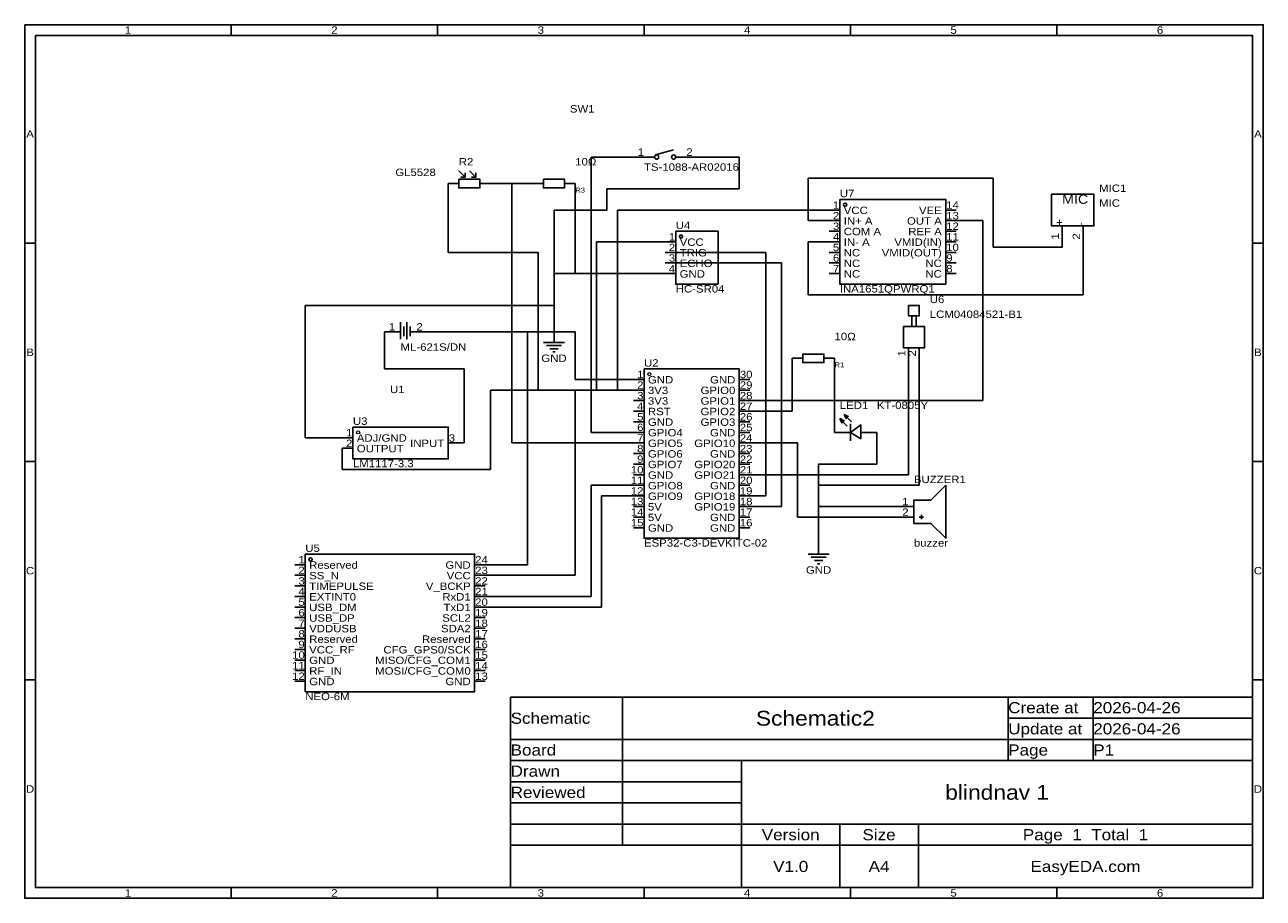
# Model space of a CAD drawing. Header units: millimetres. Extents: x 0 to 297, y 0 to 210.
import ezdxf
from ezdxf.enums import TextEntityAlignment as Align

# ---------------------------------------------------------------- set-up
doc = ezdxf.new("R2010")
doc.units = ezdxf.units.MM
doc.header["$MEASUREMENT"] = 0
doc.styles.get("Standard").update_dxf_attribs({"font": 'arial.ttf'})

msp = doc.modelspace()

# ---------------------------------------------------------------- linework, layer by layer
at = {"color": 1, "true_color": 0xa00000}
for points in [[(0, 209.55), (297.18, 209.55), (297.18, 0), (0, 0)], [(2.54, 207.01), (294.64, 207.01), (294.64, 2.54), (2.54, 2.54)], [(104.14, 172.47), (109.22, 172.47), (109.22, 170.43), (104.14, 170.43)], [(124.46, 172.47), (129.54, 172.47), (129.54, 170.43), (124.46, 170.43)], [(195.58, 167.64), (220.98, 167.64), (220.98, 147.32), (195.58, 147.32)], [(246.38, 168.91), (256.54, 168.91), (256.54, 161.29), (246.38, 161.29)], [(156.21, 160.02), (166.37, 160.02), (166.37, 147.32), (156.21, 147.32)], [(212.09, 142.24), (214.63, 142.24), (214.63, 139.7), (212.09, 139.7)], [(210.82, 137.16), (215.9, 137.16), (215.9, 132.08), (210.82, 132.08)], [(186.69, 130.56), (191.77, 130.56), (191.77, 128.52), (186.69, 128.52)], [(148.59, 127), (171.45, 127), (171.45, 86.36), (148.59, 86.36)], [(196.6, 116.08), (197.61, 115.57), (197.1, 115.06)], [(78.74, 113.03), (101.6, 113.03), (101.6, 105.41), (78.74, 105.41)], [(195.58, 115.06), (196.6, 114.55), (196.09, 114.05)], [(200.66, 110.24), (198.12, 111.76), (200.66, 113.54)], [(217.42, 89.92), (213.36, 89.92), (213.36, 95.5), (217.42, 95.5), (220.98, 99.06), (220.98, 86.36)], [(67.31, 82.55), (107.95, 82.55), (107.95, 49.53), (67.31, 49.53)]]:
    msp.add_lwpolyline(points, close=True, dxfattribs=at)
for points in [[(49.53, 209.55), (49.53, 207.01)], [(99.06, 209.55), (99.06, 207.01)], [(148.59, 209.55), (148.59, 207.01)], [(198.12, 209.55), (198.12, 207.01)], [(247.65, 209.55), (247.65, 207.01)], [(151.38, 178.31), (155.7, 179.58)], [(148.59, 177.8), (151.13, 177.8)], [(158.75, 177.8), (156.21, 177.8)], [(104.14, 174.5), (105.66, 172.97)], [(105.66, 173.99), (105.66, 172.97), (104.65, 172.97)], [(106.68, 174.5), (108.2, 172.97)], [(108.2, 173.99), (108.2, 172.97), (107.19, 172.97)], [(0, 157.16), (2.54, 157.16)], [(297.18, 157.16), (294.64, 157.16)], [(212.85, 139.7), (212.85, 137.16)], [(213.87, 139.7), (213.87, 137.16)], [(90.17, 138.18), (90.17, 134.11)], [(90.93, 137.16), (90.93, 134.87)], [(91.69, 138.18), (91.69, 134.11)], [(92.46, 137.16), (92.46, 134.87)], [(124.46, 133.35), (129.54, 133.35)], [(125.22, 132.59), (128.78, 132.59)], [(125.98, 131.83), (128.02, 131.83)], [(126.75, 131.06), (127.25, 131.06)], [(198.37, 114.3), (196.6, 116.08)], [(197.36, 113.28), (195.58, 115.06)], [(198.12, 113.79), (198.12, 109.73)], [(0, 104.78), (2.54, 104.78)], [(297.18, 104.78), (294.64, 104.78)], [(214.63, 91.44), (215.65, 91.44)], [(215.14, 91.95), (215.14, 90.93)], [(187.96, 82.55), (193.04, 82.55)], [(188.72, 81.79), (192.28, 81.79)], [(189.48, 81.03), (191.52, 81.03)], [(190.25, 80.26), (190.75, 80.26)], [(0, 52.39), (2.54, 52.39)], [(297.18, 52.39), (294.64, 52.39)], [(116.59, 48.26), (143.45, 48.26)], [(116.59, 38.1), (116.59, 48.26)], [(143.45, 48.26), (143.45, 38.1)], [(143.45, 48.26), (235.98, 48.26)], [(143.45, 38.1), (143.45, 48.26)], [(235.98, 48.26), (235.98, 38.1)], [(235.98, 48.26), (256.39, 48.26)], [(235.98, 43.18), (235.98, 48.26)], [(256.39, 48.26), (256.39, 43.18)], [(256.39, 48.26), (294.64, 48.26)], [(256.39, 43.18), (256.39, 48.26)], [(294.64, 48.26), (294.64, 43.18)], [(256.39, 43.18), (235.98, 43.18)], [(235.98, 43.18), (256.39, 43.18)], [(235.98, 38.1), (235.98, 43.18)], [(294.64, 43.18), (256.39, 43.18)], [(256.39, 43.18), (256.39, 38.1)], [(256.39, 43.18), (294.64, 43.18)], [(256.39, 38.1), (256.39, 43.18)], [(294.64, 43.18), (294.64, 38.1)], [(143.45, 38.1), (116.59, 38.1)], [(116.59, 38.1), (143.45, 38.1)], [(116.59, 33.02), (116.59, 38.1)], [(235.98, 38.1), (143.45, 38.1)], [(143.45, 38.1), (143.45, 33.02)], [(143.45, 38.1), (235.98, 38.1)], [(143.45, 33.02), (143.45, 38.1)], [(256.39, 38.1), (235.98, 38.1)], [(235.98, 38.1), (235.98, 33.02)], [(235.98, 38.1), (256.39, 38.1)], [(235.98, 33.02), (235.98, 38.1)], [(294.64, 38.1), (256.39, 38.1)], [(256.39, 38.1), (256.39, 33.02)], [(256.39, 38.1), (294.64, 38.1)], [(256.39, 33.02), (256.39, 38.1)], [(294.64, 38.1), (294.64, 33.02)], [(143.45, 33.02), (116.59, 33.02)], [(116.59, 33.02), (143.45, 33.02)], [(116.59, 27.94), (116.59, 33.02)], [(235.98, 33.02), (143.45, 33.02)], [(143.45, 33.02), (143.45, 27.94)], [(143.45, 33.02), (172.02, 33.02)], [(143.45, 27.94), (143.45, 33.02)], [(172.02, 33.02), (172.02, 27.94)], [(172.02, 33.02), (294.64, 33.02)], [(172.02, 17.78), (172.02, 33.02)], [(256.39, 33.02), (235.98, 33.02)], [(294.64, 33.02), (256.39, 33.02)], [(294.64, 33.02), (294.64, 17.78)], [(143.45, 27.94), (116.59, 27.94)], [(116.59, 27.94), (143.45, 27.94)], [(116.59, 22.86), (116.59, 27.94)], [(172.02, 27.94), (143.45, 27.94)], [(143.45, 27.94), (143.45, 22.86)], [(143.45, 27.94), (172.02, 27.94)], [(143.45, 22.86), (143.45, 27.94)], [(172.02, 27.94), (172.02, 22.86)], [(143.45, 22.86), (116.59, 22.86)], [(116.59, 22.86), (143.45, 22.86)], [(116.59, 17.78), (116.59, 22.86)], [(172.02, 22.86), (143.45, 22.86)], [(143.45, 22.86), (143.45, 17.78)], [(143.45, 22.86), (172.02, 22.86)], [(143.45, 17.78), (143.45, 22.86)], [(172.02, 22.86), (172.02, 17.78)], [(143.45, 17.78), (116.59, 17.78)], [(116.59, 17.78), (143.45, 17.78)], [(116.59, 12.7), (116.59, 17.78)], [(172.02, 17.78), (143.45, 17.78)], [(143.45, 17.78), (143.45, 12.7)], [(143.45, 17.78), (172.02, 17.78)], [(143.45, 12.7), (143.45, 17.78)], [(294.64, 17.78), (172.02, 17.78)], [(172.02, 17.78), (172.02, 12.7)], [(172.02, 17.78), (195.56, 17.78)], [(172.02, 12.7), (172.02, 17.78)], [(195.56, 17.78), (195.56, 12.7)], [(195.56, 17.78), (214.43, 17.78)], [(195.56, 12.7), (195.56, 17.78)], [(214.43, 17.78), (214.43, 12.7)], [(214.43, 17.78), (294.64, 17.78)], [(214.43, 12.7), (214.43, 17.78)], [(294.64, 17.78), (294.64, 12.7)], [(143.45, 12.7), (116.59, 12.7)], [(116.59, 12.7), (172.02, 12.7)], [(116.59, 2.54), (116.59, 12.7)], [(172.02, 12.7), (143.45, 12.7)], [(195.56, 12.7), (172.02, 12.7)], [(172.02, 12.7), (172.02, 2.54)], [(172.02, 12.7), (195.56, 12.7)], [(172.02, 2.54), (172.02, 12.7)], [(214.43, 12.7), (195.56, 12.7)], [(195.56, 12.7), (195.56, 2.54)], [(195.56, 12.7), (214.43, 12.7)], [(195.56, 2.54), (195.56, 12.7)], [(294.64, 12.7), (214.43, 12.7)], [(214.43, 12.7), (214.43, 2.54)], [(214.43, 12.7), (294.64, 12.7)], [(214.43, 2.54), (214.43, 12.7)], [(294.64, 12.7), (294.64, 2.54)], [(49.53, 0), (49.53, 2.54)], [(99.06, 0), (99.06, 2.54)], [(172.02, 2.54), (116.59, 2.54)], [(148.59, 0), (148.59, 2.54)], [(195.56, 2.54), (172.02, 2.54)], [(214.43, 2.54), (195.56, 2.54)], [(198.12, 0), (198.12, 2.54)], [(294.64, 2.54), (214.43, 2.54)], [(247.65, 0), (247.65, 2.54)]]:
    msp.add_lwpolyline(points, dxfattribs=at)
at = {"color": 1, "true_color": 0x008800}
for points in [[(135.89, 111.76), (135.89, 177.8)], [(135.89, 177.8), (146.05, 177.8)], [(171.45, 177.8), (161.29, 177.8)], [(171.45, 170.18), (171.45, 177.8)], [(187.96, 162.56), (187.96, 172.72)], [(187.96, 172.72), (232.41, 172.72)], [(232.41, 172.72), (232.41, 156.21)], [(101.6, 154.94), (101.6, 171.45)], [(116.84, 171.45), (111.76, 171.45)], [(116.84, 109.22), (116.84, 171.45)], [(116.84, 171.45), (121.92, 171.45)], [(132.08, 171.45), (132.08, 149.86)], [(139.7, 165.1), (139.7, 170.18)], [(139.7, 170.18), (171.45, 170.18)], [(127, 165.1), (139.7, 165.1)], [(127, 149.86), (127, 165.1)], [(142.24, 165.1), (142.24, 121.92)], [(193.04, 165.1), (142.24, 165.1)], [(193.04, 162.56), (187.96, 162.56)], [(229.87, 162.56), (223.52, 162.56)], [(229.87, 119.38), (229.87, 162.56)], [(101.6, 154.94), (123.19, 154.94)], [(123.19, 154.94), (123.19, 121.92)], [(137.16, 121.92), (137.16, 157.48)], [(153.67, 157.48), (137.16, 157.48)], [(177.8, 154.94), (153.67, 154.94)], [(177.8, 96.52), (177.8, 154.94)], [(187.96, 157.48), (187.96, 144.78)], [(193.04, 157.48), (187.96, 157.48)], [(232.41, 156.21), (248.92, 156.21)], [(254, 144.78), (254, 156.21)], [(181.61, 152.4), (153.67, 152.4)], [(181.61, 93.98), (181.61, 152.4)], [(127, 142.24), (127, 149.86)], [(127, 149.86), (132.08, 149.86)], [(153.67, 149.86), (132.08, 149.86)], [(187.96, 144.78), (254, 144.78)], [(127, 142.24), (67.31, 142.24)], [(67.31, 142.24), (67.31, 110.49)], [(127, 135.89), (127, 142.24)], [(86.36, 127), (86.36, 135.89)], [(96.52, 135.89), (120.65, 135.89)], [(120.65, 135.89), (120.65, 80.01)], [(127, 135.89), (120.65, 135.89)], [(127, 135.89), (132.08, 135.89)], [(132.08, 135.89), (132.08, 124.46)], [(184.15, 116.84), (184.15, 129.54)], [(194.31, 111.76), (194.31, 129.54)], [(212.09, 129.54), (212.09, 101.6)], [(214.63, 99.06), (214.63, 129.54)], [(105.41, 127), (86.36, 127)], [(105.41, 109.22), (105.41, 127)], [(111.76, 121.92), (123.19, 121.92)], [(111.76, 121.92), (111.76, 102.87)], [(132.08, 121.92), (123.19, 121.92)], [(132.08, 124.46), (146.05, 124.46)], [(137.16, 121.92), (132.08, 121.92)], [(132.08, 121.92), (132.08, 77.47)], [(137.16, 121.92), (142.24, 121.92)], [(146.05, 121.92), (142.24, 121.92)], [(173.99, 119.38), (229.87, 119.38)], [(184.15, 116.84), (173.99, 116.84)], [(67.31, 110.49), (76.2, 110.49)], [(146.05, 111.76), (135.89, 111.76)], [(204.47, 111.76), (204.47, 104.14)], [(76.2, 102.87), (76.2, 107.95)], [(104.14, 109.22), (105.41, 109.22)], [(146.05, 109.22), (116.84, 109.22)], [(185.42, 109.22), (173.99, 109.22)], [(185.42, 91.44), (185.42, 109.22)], [(190.5, 104.14), (190.5, 99.06)], [(190.5, 104.14), (204.47, 104.14)], [(111.76, 102.87), (76.2, 102.87)], [(212.09, 101.6), (173.99, 101.6)], [(146.05, 99.06), (135.89, 99.06)], [(135.89, 99.06), (135.89, 72.39)], [(190.5, 93.98), (190.5, 99.06)], [(190.5, 99.06), (214.63, 99.06)], [(146.05, 96.52), (138.43, 96.52)], [(138.43, 96.52), (138.43, 69.85)], [(173.99, 96.52), (177.8, 96.52)], [(173.99, 93.98), (181.61, 93.98)], [(190.5, 85.09), (190.5, 93.98)], [(208.28, 93.98), (190.5, 93.98)], [(208.28, 91.44), (185.42, 91.44)], [(120.65, 80.01), (110.49, 80.01)], [(132.08, 77.47), (110.49, 77.47)], [(135.89, 72.39), (110.49, 72.39)], [(138.43, 69.85), (110.49, 69.85)]]:
    msp.add_lwpolyline(points, dxfattribs=at)
at = {"color": 1, "true_color": 0x880000}
for points in [[(146.05, 177.8), (148.59, 177.8)], [(161.29, 177.8), (158.75, 177.8)], [(101.6, 171.45), (104.14, 171.45)], [(111.76, 171.45), (109.22, 171.45)], [(121.92, 171.45), (124.46, 171.45)], [(132.08, 171.45), (129.54, 171.45)], [(193.04, 165.1), (195.58, 165.1)], [(223.52, 165.1), (220.98, 165.1)], [(193.04, 162.56), (195.58, 162.56)], [(223.52, 162.56), (220.98, 162.56)], [(248.92, 156.21), (248.92, 161.29)], [(254, 156.21), (254, 161.29)], [(193.04, 160.02), (195.58, 160.02)], [(223.52, 160.02), (220.98, 160.02)], [(153.67, 157.48), (156.21, 157.48)], [(153.67, 154.94), (156.21, 154.94)], [(193.04, 157.48), (195.58, 157.48)], [(193.04, 154.94), (195.58, 154.94)], [(223.52, 157.48), (220.98, 157.48)], [(223.52, 154.94), (220.98, 154.94)], [(153.67, 152.4), (156.21, 152.4)], [(193.04, 152.4), (195.58, 152.4)], [(223.52, 152.4), (220.98, 152.4)], [(153.67, 149.86), (156.21, 149.86)], [(193.04, 149.86), (195.58, 149.86)], [(223.52, 149.86), (220.98, 149.86)], [(86.36, 135.89), (90.17, 135.89)], [(96.52, 135.89), (92.71, 135.89)], [(127, 135.89), (127, 133.35)], [(212.09, 129.54), (212.09, 132.08)], [(214.63, 129.54), (214.63, 132.08)], [(184.15, 129.54), (186.69, 129.54)], [(194.31, 129.54), (191.77, 129.54)], [(146.05, 124.46), (148.59, 124.46)], [(146.05, 121.92), (148.59, 121.92)], [(173.99, 124.46), (171.45, 124.46)], [(173.99, 121.92), (171.45, 121.92)], [(146.05, 119.38), (148.59, 119.38)], [(173.99, 119.38), (171.45, 119.38)], [(146.05, 116.84), (148.59, 116.84)], [(173.99, 116.84), (171.45, 116.84)], [(146.05, 114.3), (148.59, 114.3)], [(173.99, 114.3), (171.45, 114.3)], [(76.2, 110.49), (78.74, 110.49)], [(146.05, 111.76), (148.59, 111.76)], [(173.99, 111.76), (171.45, 111.76)], [(194.31, 111.76), (198.12, 111.76)], [(204.47, 111.76), (200.66, 111.76)], [(76.2, 107.95), (78.74, 107.95)], [(104.14, 109.22), (101.6, 109.22)], [(146.05, 109.22), (148.59, 109.22)], [(173.99, 109.22), (171.45, 109.22)], [(146.05, 106.68), (148.59, 106.68)], [(146.05, 104.14), (148.59, 104.14)], [(173.99, 106.68), (171.45, 106.68)], [(173.99, 104.14), (171.45, 104.14)], [(146.05, 101.6), (148.59, 101.6)], [(173.99, 101.6), (171.45, 101.6)], [(146.05, 99.06), (148.59, 99.06)], [(173.99, 99.06), (171.45, 99.06)], [(146.05, 96.52), (148.59, 96.52)], [(173.99, 96.52), (171.45, 96.52)], [(146.05, 93.98), (148.59, 93.98)], [(173.99, 93.98), (171.45, 93.98)], [(208.28, 93.98), (213.36, 93.98)], [(146.05, 91.44), (148.59, 91.44)], [(173.99, 91.44), (171.45, 91.44)], [(208.28, 91.44), (213.36, 91.44)], [(146.05, 88.9), (148.59, 88.9)], [(173.99, 88.9), (171.45, 88.9)], [(190.5, 85.09), (190.5, 82.55)], [(64.77, 80.01), (67.31, 80.01)], [(64.77, 77.47), (67.31, 77.47)], [(110.49, 80.01), (107.95, 80.01)], [(110.49, 77.47), (107.95, 77.47)], [(64.77, 74.93), (67.31, 74.93)], [(110.49, 74.93), (107.95, 74.93)], [(64.77, 72.39), (67.31, 72.39)], [(110.49, 72.39), (107.95, 72.39)], [(64.77, 69.85), (67.31, 69.85)], [(110.49, 69.85), (107.95, 69.85)], [(64.77, 67.31), (67.31, 67.31)], [(110.49, 67.31), (107.95, 67.31)], [(64.77, 64.77), (67.31, 64.77)], [(110.49, 64.77), (107.95, 64.77)], [(64.77, 62.23), (67.31, 62.23)], [(64.77, 59.69), (67.31, 59.69)], [(110.49, 62.23), (107.95, 62.23)], [(110.49, 59.69), (107.95, 59.69)], [(64.77, 57.15), (67.31, 57.15)], [(110.49, 57.15), (107.95, 57.15)], [(64.77, 54.61), (67.31, 54.61)], [(110.49, 54.61), (107.95, 54.61)], [(64.77, 52.07), (67.31, 52.07)], [(110.49, 52.07), (107.95, 52.07)]]:
    msp.add_lwpolyline(points, dxfattribs=at)
at = {"color": 1, "lineweight": 0, "true_color": 0xa00000}
for centre in [(149.86, 125.73), (80.01, 111.76)]:
    msp.add_circle(centre, 0.381, dxfattribs=at)
at = {"true_color": 0x000000}
for centre, major_axis in [((151.64, 177.8), (0, 0.508)), ((155.7, 177.8), (0, 0.508)), ((196.85, 166.37), (0, 0.381)), ((157.48, 158.75), (0, 0.381)), ((68.58, 81.28), (0, 0.381))]:
    msp.add_ellipse(centre, major_axis=major_axis, ratio=1, dxfattribs=at)

# ---------------------------------------------------------------- texts
at = {"color": 1, "true_color": 0xa00000, "width": 1.1}
for s, height, p in [('1', 1.78, (24.77, 208.28)), ('2', 1.78, (74.3, 208.28)), ('3', 1.78, (123.83, 208.28)), ('4', 1.78, (173.35, 208.28)), ('5', 1.78, (222.88, 208.28)), ('6', 1.78, (272.42, 208.28)), ('A', 1.78, (1.27, 183.36)), ('A', 1.78, (295.91, 183.36)), ('B', 1.78, (1.27, 130.97)), ('B', 1.78, (295.91, 130.97)), ('C', 1.78, (1.27, 78.58)), ('C', 1.78, (295.91, 78.58)), ('Schematic2', 3.556, (189.71, 43.18)), ('D', 1.78, (1.27, 26.19)), ('blindnav 1', 3.556, (233.33, 25.4)), ('D', 1.78, (295.91, 26.19)), ('Version', 2.667, (183.79, 15.24)), ('Size', 2.667, (204.99, 15.24)), ('Page  1  Total  1', 2.667, (254.53, 15.24)), ('V1.0', 2.667, (183.79, 7.62)), ('A4', 2.667, (204.99, 7.62)), ('EasyEDA.com', 2.667, (254.53, 7.62)), ('1', 1.78, (24.77, 1.27)), ('2', 1.78, (74.3, 1.27)), ('3', 1.78, (123.83, 1.27)), ('4', 1.78, (173.35, 1.27)), ('5', 1.78, (222.88, 1.27)), ('6', 1.78, (272.42, 1.27))]:
    msp.add_text(s, height=height, dxfattribs=at).set_placement(p, align=Align.MIDDLE_CENTER)
at = {"color": 1, "true_color": 0x000080, "width": 1.1}
for s, height, p in [('SW1', 1.778, (130.81, 187.96)), ('R2', 1.778, (104.14, 175.26)), ('R3', 1.2, (132.08, 168.91)), ('U7', 1.778, (195.58, 167.64)), ('MIC1', 1.778, (257.81, 168.91)), ('U4', 1.778, (156.21, 160.02)), ('U6', 1.778, (217.17, 142.24)), ('U2', 1.778, (148.59, 127)), ('R1', 1.2, (194.31, 127)), ('U1', 1.778, (87.63, 120.65)), ('LED1', 1.778, (195.58, 116.84)), ('U3', 1.778, (78.74, 113.03)), ('BUZZER1', 1.778, (213.36, 99.06)), ('U5', 1.778, (67.31, 82.55))]:
    msp.add_text(s, height=height, dxfattribs=at).set_placement(p, align=Align.BOTTOM_LEFT)
at = {"color": 1, "true_color": 0x000000, "width": 1.1}
for s, height, p in [('1', 1.78, (148.59, 177.57)), ('1', 1.78, (195.45, 164.87)), ('2', 1.78, (195.45, 162.33)), ('VEE', 1.778, (220.04, 163.6)), ('3', 1.78, (195.45, 159.79)), ('OUT A', 1.778, (220.04, 161.06)), ('REF A', 1.778, (220.04, 158.52)), ('1', 1.78, (156.08, 157.25)), ('4', 1.78, (195.45, 157.25)), ('VMID(IN)', 1.778, (220.04, 155.98)), ('2', 1.78, (156.08, 154.71)), ('5', 1.78, (195.45, 154.71)), ('VMID(OUT)', 1.778, (220.04, 153.44)), ('4', 1.78, (156.08, 149.63)), ('3', 1.78, (156.08, 152.17)), ('7', 1.78, (195.45, 149.63)), ('6', 1.78, (195.45, 152.17)), ('NC', 1.778, (220.04, 150.9)), ('NC', 1.778, (220.04, 148.36)), ('1', 1.78, (88.9, 135.66)), ('1', 1.78, (148.46, 124.23)), ('GND', 1.778, (170.51, 122.96)), ('2', 1.78, (148.46, 121.69)), ('GPIO0', 1.778, (170.51, 120.42)), ('4', 1.78, (148.46, 116.61)), ('3', 1.78, (148.46, 119.15)), ('GPIO1', 1.778, (170.51, 117.88)), ('5', 1.78, (148.46, 114.07)), ('GPIO2', 1.778, (170.51, 115.34)), ('6', 1.78, (148.46, 111.53)), ('GPIO3', 1.778, (170.51, 112.8)), ('2', 1.78, (78.61, 107.72)), ('1', 1.78, (78.61, 110.26)), ('INPUT', 1.778, (100.66, 107.72)), ('7', 1.78, (148.46, 108.99)), ('GPIO10', 1.778, (170.51, 107.72)), ('GND', 1.778, (170.51, 110.26)), ('8', 1.78, (148.46, 106.45)), ('GND', 1.778, (170.51, 105.18)), ('9', 1.78, (148.46, 103.91)), ('GPIO20', 1.778, (170.51, 102.64)), ('10', 1.778, (148.46, 101.37)), ('11', 1.778, (148.46, 98.83)), ('GPIO21', 1.778, (170.51, 100.1)), ('12', 1.778, (148.46, 96.29)), ('GND', 1.778, (170.51, 97.56)), ('13', 1.778, (148.46, 93.75)), ('GPIO18', 1.778, (170.51, 95.02)), ('1', 1.78, (212.09, 93.75)), ('14', 1.778, (148.46, 91.21)), ('GPIO19', 1.778, (170.51, 92.48)), ('GND', 1.778, (170.51, 89.94)), ('2', 1.78, (212.09, 91.21)), ('15', 1.778, (148.46, 88.67)), ('GND', 1.778, (170.51, 87.4)), ('1', 1.78, (67.18, 79.78)), ('GND', 1.778, (107.01, 78.51)), ('2', 1.78, (67.18, 77.24)), ('VCC', 1.778, (107.01, 75.97)), ('4', 1.78, (67.18, 72.16)), ('3', 1.78, (67.18, 74.7)), ('V_BCKP', 1.778, (107.01, 73.43)), ('5', 1.78, (67.18, 69.62)), ('RxD1', 1.778, (107.01, 70.89)), ('6', 1.78, (67.18, 67.08)), ('TxD1', 1.778, (107.01, 68.35)), ('7', 1.78, (67.18, 64.54)), ('SDA2', 1.778, (107.01, 63.27)), ('SCL2', 1.778, (107.01, 65.81)), ('8', 1.78, (67.18, 62)), ('Reserved', 1.778, (107.01, 60.73)), ('9', 1.78, (67.18, 59.46)), ('CFG_GPS0/SCK', 1.778, (107.01, 58.19)), ('10', 1.778, (67.18, 56.92)), ('11', 1.778, (67.18, 54.38)), ('MISO/CFG_COM1', 1.778, (107.01, 55.65)), ('12', 1.778, (67.18, 51.84)), ('MOSI/CFG_COM0', 1.778, (107.01, 53.11)), ('GND', 1.778, (107.01, 50.57))]:
    msp.add_text(s, height=height, dxfattribs=at).set_placement(p, align=Align.BOTTOM_RIGHT)
for s, height, p in [('2', 1.78, (158.75, 177.57)), ('14', 1.778, (221.11, 164.87)), ('MIC', 2.222, (248.92, 165.93)), ('VCC', 1.778, (196.52, 163.6)), ('13', 1.778, (221.11, 162.33)), ('COM A', 1.778, (196.52, 158.52)), ('IN+ A', 1.778, (196.52, 161.06)), ('12', 1.778, (221.11, 159.79)), ('VCC', 1.778, (157.15, 155.98)), ('IN- A', 1.778, (196.52, 155.98)), ('11', 1.778, (221.11, 157.25)), ('TRIG', 1.778, (157.15, 153.44)), ('NC', 1.778, (196.52, 153.44)), ('10', 1.778, (221.11, 154.71)), ('ECHO', 1.778, (157.15, 150.9)), ('NC', 1.778, (196.52, 150.9)), ('9', 1.78, (221.11, 152.17)), ('8', 1.78, (221.11, 149.63)), ('GND', 1.778, (157.15, 148.36)), ('NC', 1.778, (196.52, 148.36)), ('2', 1.78, (93.98, 135.66)), ('GND', 1.778, (149.53, 122.96)), ('30', 1.778, (171.58, 124.23)), ('3V3', 1.778, (149.53, 120.42)), ('29', 1.778, (171.58, 121.69)), ('3V3', 1.778, (149.53, 117.88)), ('28', 1.778, (171.58, 119.15)), ('27', 1.778, (171.58, 116.61)), ('RST', 1.778, (149.53, 115.34)), ('26', 1.778, (171.58, 114.07)), ('GND', 1.778, (149.53, 112.8)), ('25', 1.778, (171.58, 111.53)), ('ADJ/GND', 1.778, (79.68, 108.99)), ('3', 1.78, (101.73, 108.99)), ('GPIO4', 1.778, (149.53, 110.26)), ('GPIO5', 1.778, (149.53, 107.72)), ('24', 1.778, (171.58, 108.99)), ('OUTPUT', 1.778, (79.68, 106.45)), ('GPIO6', 1.778, (149.53, 105.18)), ('23', 1.778, (171.58, 106.45)), ('GPIO7', 1.778, (149.53, 102.64)), ('22', 1.778, (171.58, 103.91)), ('GND', 1.778, (149.53, 100.1)), ('21', 1.778, (171.58, 101.37)), ('20', 1.778, (171.58, 98.83)), ('GPIO8', 1.778, (149.53, 97.56)), ('19', 1.778, (171.58, 96.29)), ('GPIO9', 1.778, (149.53, 95.02)), ('18', 1.778, (171.58, 93.75)), ('5V', 1.778, (149.53, 92.48)), ('5V', 1.778, (149.53, 89.94)), ('17', 1.778, (171.58, 91.21)), ('GND', 1.778, (149.53, 87.4)), ('16', 1.778, (171.58, 88.67)), ('Reserved', 1.778, (68.25, 78.51)), ('24', 1.778, (108.08, 79.78)), ('SS_N', 1.778, (68.25, 75.97)), ('23', 1.778, (108.08, 77.24)), ('TIMEPULSE', 1.778, (68.25, 73.43)), ('22', 1.778, (108.08, 74.7)), ('21', 1.778, (108.08, 72.16)), ('EXTINT0', 1.778, (68.25, 70.89)), ('20', 1.778, (108.08, 69.62)), ('USB_DM', 1.778, (68.25, 68.35)), ('19', 1.778, (108.08, 67.08)), ('VDDUSB', 1.778, (68.25, 63.27)), ('USB_DP', 1.778, (68.25, 65.81)), ('18', 1.778, (108.08, 64.54)), ('Reserved', 1.778, (68.25, 60.73)), ('17', 1.778, (108.08, 62)), ('VCC_RF', 1.778, (68.25, 58.19)), ('16', 1.778, (108.08, 59.46)), ('GND', 1.778, (68.25, 55.65)), ('15', 1.778, (108.08, 56.92)), ('14', 1.778, (108.08, 54.38)), ('RF_IN', 1.778, (68.25, 53.11)), ('13', 1.778, (108.08, 51.84)), ('GND', 1.778, (68.25, 50.57))]:
    msp.add_text(s, height=height, dxfattribs=at).set_placement(p, align=Align.BOTTOM_LEFT)
at = {"color": 1, "true_color": 0x0000ff, "width": 1.1}
for s, p in [('10Ω', (132.08, 175.26)), ('TS-1088-AR02016', (148.59, 173.99)), ('GL5528', (88.9, 172.72)), ('MIC', (257.81, 165.35)), ('HC-SR04', (156.21, 144.78)), ('INA1651QPWRQ1', (195.58, 144.78)), ('LCM04084521-B1', (217.17, 138.68)), ('10Ω', (194.31, 133.35)), ('ML-621S/DN', (90.17, 130.81)), ('KT-0805Y', (204.47, 116.84)), ('LM1117-3.3', (78.74, 102.87)), ('ESP32-C3-DEVKITC-02', (148.59, 83.82)), ('buzzer', (213.36, 83.82)), ('NEO-6M', (67.31, 46.99))]:
    msp.add_text(s, height=1.778, dxfattribs=at).set_placement(p, align=Align.BOTTOM_LEFT)
at = {"color": 1, "true_color": 0x000000, "width": 1.1}
for s, p in [('+', (249.68, 161.31)), ('-', (254.76, 161.31))]:
    msp.add_text(s, height=1.78, rotation=90, dxfattribs=at).set_placement(p, align=Align.BOTTOM_LEFT)
for s, p in [('1', (248.67, 159.53)), ('2', (253.75, 159.53)), ('1', (211.84, 131.47)), ('2', (214.38, 131.47))]:
    msp.add_text(s, height=1.78, rotation=90, dxfattribs=at).set_placement(p, align=Align.BOTTOM_RIGHT)
at = {"color": 1, "true_color": 0x000080, "width": 1.1}
for p in [(127, 129.54), (190.5, 78.74)]:
    msp.add_text('GND', height=1.778, dxfattribs=at).set_placement(p, align=Align.MIDDLE_CENTER)
at = {"color": 1, "true_color": 0xa00000, "width": 1.1}
for s, p in [('Schematic', (116.59, 43.18)), ('Create at', (235.98, 45.72)), ('2026-04-26', (256.39, 45.72)), ('Update at', (235.98, 40.64)), ('2026-04-26', (256.39, 40.64)), ('Board', (116.59, 35.56)), ('Page', (235.98, 35.56)), ('P1', (256.39, 35.56)), ('Drawn', (116.59, 30.48)), ('Reviewed', (116.59, 25.4))]:
    msp.add_text(s, height=2.667, dxfattribs=at).set_placement(p, align=Align.MIDDLE_LEFT)

doc.saveas('drawing.dxf')
